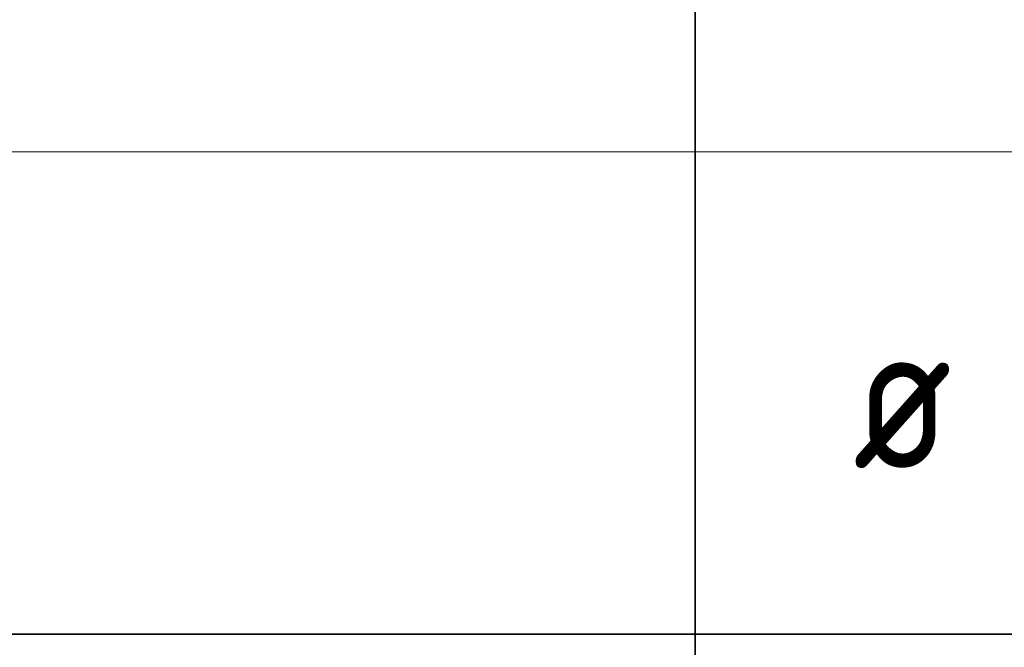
# Model space of a CAD drawing. Header units: metres. Extents: x -38 to 97, y -15 to 21.
# Tile 92 of 111: x 74.3 to 75.93, y 5.25 to 6.29. Entities that reach past the tile are written whole.
import ezdxf

# ---------------------------------------------------------------- set-up
doc = ezdxf.new("R2010")
doc.units = ezdxf.units.M
doc.styles.add('ISOCPEUR', font='txt')

msp = doc.modelspace()

# ---------------------------------------------------------------- linework, layer by layer
at = {"color": 7, "linetype": 'Continuous', "lineweight": 35, "transparency": 33554687}
for p, q in [((75.4198, 6.8717), (75.4198, 6.0717)), ((75.4198, 6.8717), (75.4198, 6.0717)), ((75.4198, 6.0717), (75.4198, 5.2717)), ((75.4198, 6.0717), (75.4198, 5.2717)), ((67.9198, 5.2717), (86.4198, 5.2717)), ((67.9198, 5.2717), (86.4198, 5.2717)), ((75.4198, 5.2717), (75.4198, 4.4717)), ((75.4198, 5.2717), (75.4198, 4.4717))]:
    msp.add_line(p, q, dxfattribs=at)
at = {"color": 7, "linetype": 'Continuous', "lineweight": 13, "transparency": 33554687}
for p, q in [((86.4198, 6.0717), (67.9198, 6.0717)), ((86.4198, 6.0717), (67.9198, 6.0717)), ((86.4198, 5.2717), (67.9198, 5.2717)), ((86.4198, 5.2717), (67.9198, 5.2717))]:
    msp.add_line(p, q, dxfattribs=at)

# ---------------------------------------------------------------- texts
at = {"color": 7, "linetype": 'Continuous', "lineweight": 35, "transparency": 33554687, "insert": (75.6817, 5.5467), "char_height": 0.25, "width": 0.327205, "attachment_point": 7, "style": 'ISOCPEUR'}
msp.add_mtext('\\W0.82;ø', dxfattribs=at)
msp.add_mtext('\\W0.82;ø', dxfattribs=at)

doc.saveas('drawing.dxf')
